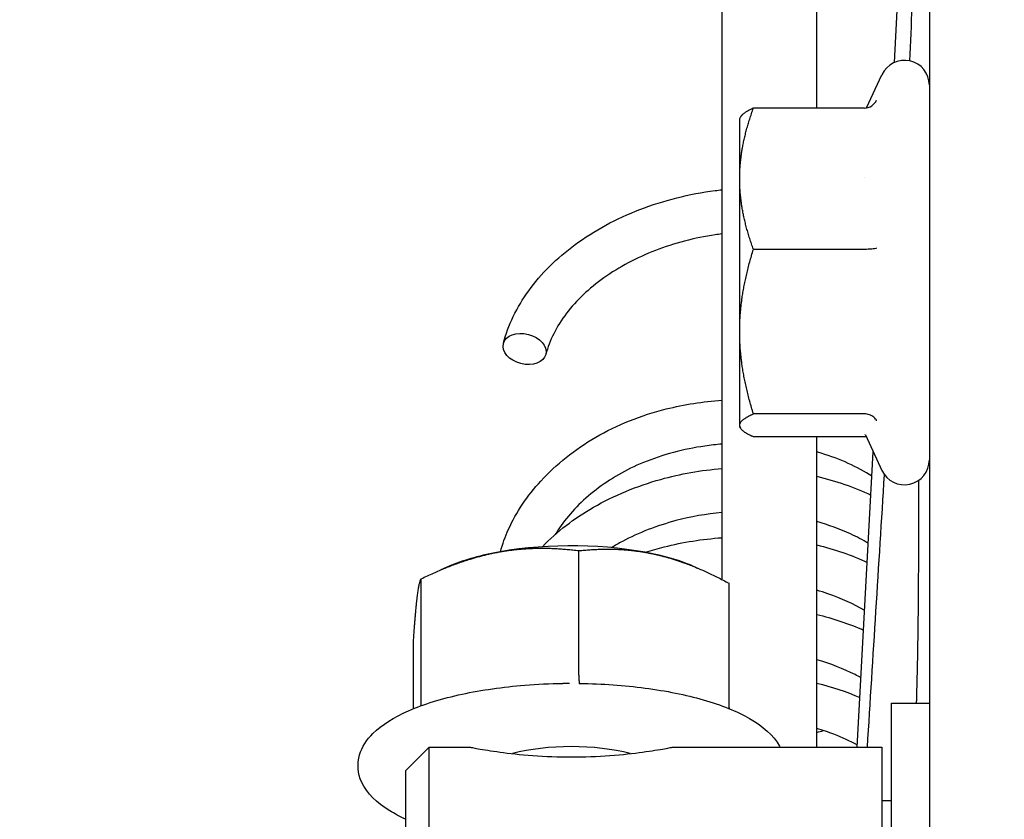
# Model space of a CAD drawing. Header units: millimetres. Extents: x 49320 to 60117, y -4209 to 20568.
# Tile 59 of 252: x 52403.54 to 52407.69, y -1956.25 to -1952.88. Entities that reach past the tile are written whole.
import ezdxf

# ---------------------------------------------------------------- set-up
doc = ezdxf.new("R2010")
doc.units = ezdxf.units.MM
doc.layers.add('_mt_hatch żelbet', color=8, linetype='Continuous', lineweight=9)
doc.layers.add('_mt_widok', color=253, linetype='Continuous')
doc.layers.add('ARCATA', color=4, linetype='Continuous')

# ---------------------------------------------------------------- blocks, each defined once
blk = doc.blocks.new('WINDA 1 DZ')
at = {"layer": 'ARCATA', "color": 5, "true_color": 0x1414ff}
for p, q in [((169.925, 87.7172), (169.925, 82.7564)), ((170.325, 84.7442), (170.325, 87.7172)), ((170.6526, 84.9369), (170.8, 87.6565)), ((170.8, 86.9112), (170.8, 83.5191)), ((170.5344, 84.7449), (170.5998, 84.8853)), ((170.5344, 84.7449), (170.5998, 84.8853)), ((170.526, 84.7442), (170.0581, 84.7442)), ((170.526, 84.7442), (170.0581, 84.7442)), ((170, 84.7009), (170.0032, 84.7065)), ((170, 84.7009), (170.0032, 84.7065)), ((170, 84.4464), (170, 84.7009)), ((170, 84.4464), (170, 84.7009)), ((170, 83.8019), (170, 84.4464)), ((170, 83.8019), (170, 84.4464)), ((170.5274, 84.4509), (170.5275, 84.4509)), ((170.5274, 84.4509), (170.5275, 84.4509)), ((170.526, 84.1486), (170.0581, 84.1486)), ((170.526, 84.1486), (170.0581, 84.1486)), ((170, 83.4064), (170, 83.8019)), ((170, 83.4064), (170, 83.8019)), ((170.8, 83.5191), (170.8, 76.4648)), ((170.8, 83.5191), (170.8, 76.4648)), ((170.526, 83.4553), (170.0581, 83.4553)), ((170.526, 83.4553), (170.0581, 83.4553)), ((170, 83.4009), (170, 83.4064)), ((170, 83.4009), (170, 83.4064)), ((170, 83.4009), (170.0032, 83.3953)), ((170, 83.4009), (170.0032, 83.3953)), ((170.5705, 83.4224), (170.5705, 83.4224)), ((170.5705, 83.4224), (170.5705, 83.4224)), ((170.526, 83.3576), (170.0581, 83.3576)), ((170.526, 83.3576), (170.0581, 83.3576)), ((170.325, 82.049), (170.325, 83.3576)), ((170.325, 82.049), (170.325, 83.3576)), ((170.5301, 83.366), (170.5998, 83.2165)), ((170.5301, 83.366), (170.5998, 83.2165)), ((170.4961, 82.049), (170.5636, 83.2943)), ((170.4961, 82.049), (170.5636, 83.2943)), ((169.3219, 82.3533), (169.3219, 82.878)), ((169.3219, 82.3533), (169.3219, 82.878)), ((168.7851, 82.8162), (168.7399, 82.7971)), ((168.7851, 82.8162), (168.7399, 82.7971)), ((169.7949, 82.8162), (169.8224, 82.8046)), ((169.7949, 82.8162), (169.8224, 82.8046)), ((168.6566, 82.2347), (168.6566, 82.7593)), ((168.6566, 82.2347), (168.6566, 82.7593)), ((169.9554, 82.2158), (169.9554, 82.7404)), ((169.9554, 82.2158), (169.9554, 82.7404)), ((168.6246, 82.2118), (168.6246, 82.503)), ((168.6246, 82.2118), (168.6246, 82.503)), ((169.258, 82.3183), (169.2536, 82.3182)), ((169.258, 82.3183), (169.2536, 82.3182)), ((169.3234, 82.3183), (169.3264, 82.3182)), ((169.3234, 82.3183), (169.3264, 82.3182)), ((170.64, 77.413), (170.64, 82.235)), ((170.64, 82.235), (170.8, 82.235)), ((170.64, 77.413), (170.64, 82.235)), ((170.64, 82.235), (170.8, 82.235)), ((168.59, 81.949), (168.69, 82.049)), ((168.59, 81.949), (168.69, 82.049)), ((168.69, 77.9378), (168.69, 82.049)), ((168.69, 82.049), (168.865, 82.049)), ((168.69, 77.9378), (168.69, 82.049)), ((168.69, 82.049), (168.865, 82.049)), ((169.715, 82.049), (170.6, 82.049)), ((169.715, 82.049), (170.6, 82.049)), ((170.6, 82.049), (170.6, 77.599)), ((170.6, 82.049), (170.6, 77.599)), ((168.59, 81.949), (168.59, 77.8983)), ((168.59, 81.949), (168.59, 77.8983)), ((170.6, 81.824), (170.64, 81.824)), ((170.6, 81.824), (170.64, 81.824))]:
    blk.add_line(p, q, dxfattribs=at)
for centre, start, end in [((170.695, 84.8409), 0, 155), ((170.695, 84.8409), 0, 155), ((170.695, 83.2609), 205, 0), ((170.695, 83.2609), 205, 0)]:
    blk.add_arc(centre, 0.105, start, end, dxfattribs=at)
blk.add_ellipse((169.0929, 83.7286), major_axis=(-0.0896, 0.0229), ratio=0.687305, dxfattribs=at)
blk.add_ellipse((169.0929, 83.7286), major_axis=(-0.0896, 0.0229), ratio=0.687305, dxfattribs=at)
for centre, major_axis, start_param, end_param in [((169.29, 82.6763), (-0.65, 0), 4.14621, 5.193407), ((169.29, 82.6763), (-0.65, 0), 4.14621, 5.193407), ((169.29, 82.6763), (-0.65, 0), 5.193407, 5.601823), ((169.29, 82.6763), (-0.65, 0), 5.193407, 5.601823), ((169.29, 82.6763), (0.65, 0), 0.681362, 1.004617), ((169.29, 82.6763), (0.65, 0), 0.681362, 1.004617), ((169.29, 81.915), (0.4, 0), 0.901035, 2.240558), ((169.29, 81.915), (0.4, 0), 0.901035, 2.240558)]:
    blk.add_ellipse(centre, major_axis=major_axis, ratio=0.34175, start_param=start_param, end_param=end_param, dxfattribs=at)
for points, knots in [([(170.7171, 84.9435), (170.7209, 85.0201), (170.7246, 85.0976), (170.733, 85.288), (170.7376, 85.4017), (170.7453, 85.611), (170.7484, 85.7091), (170.753, 85.8777), (170.7544, 85.95), (170.755, 86.0182), (170.755, 86.0314), (170.755, 86.0432)], [0.465136, 0.465136, 0.465136, 0.465136, 0.694566, 0.694566, 1.04178, 1.04178, 1.392806, 1.392806, 1.748733, 1.748733, 1.843864, 1.843864, 1.843864, 1.843864]), ([(170.526, 84.7442), (170.5372, 84.7442), (170.548, 84.748), (170.566, 84.7603), (170.5731, 84.7687), (170.5778, 84.778)], [0.0000000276, 0.0000000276, 0.0000000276, 0.0000000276, 0.0003324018, 0.0003324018, 0.0006648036, 0.0006648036, 0.0006648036, 0.0006648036]), ([(170.526, 84.7442), (170.5372, 84.7442), (170.548, 84.748), (170.566, 84.7603), (170.5731, 84.7687), (170.5778, 84.778)], [0.0000000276, 0.0000000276, 0.0000000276, 0.0000000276, 0.0003324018, 0.0003324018, 0.0006648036, 0.0006648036, 0.0006648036, 0.0006648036]), ([(169.0033, 83.7515), (169.0232, 83.8288), (169.0599, 83.9048), (169.1617, 84.0456), (169.2289, 84.112), (169.3866, 84.228), (169.48, 84.2785), (169.6792, 84.3553), (169.7876, 84.3825), (169.9057, 84.3977), (169.9154, 84.3988), (169.925, 84.3998)], [0, 0, 0, 0, 0.306718, 0.306718, 0.622651, 0.622651, 0.949637, 0.949637, 1.277989, 1.277989, 1.307012, 1.307012, 1.307012, 1.307012]), ([(169.0033, 83.7515), (169.0232, 83.8288), (169.0599, 83.9048), (169.1617, 84.0456), (169.2289, 84.112), (169.3866, 84.228), (169.48, 84.2785), (169.6792, 84.3553), (169.7876, 84.3825), (169.9057, 84.3977), (169.9154, 84.3988), (169.925, 84.3998)], [0, 0, 0, 0, 0.306718, 0.306718, 0.622651, 0.622651, 0.949637, 0.949637, 1.277989, 1.277989, 1.307012, 1.307012, 1.307012, 1.307012]), ([(169.925, 84.2138), (169.9156, 84.2127), (169.9062, 84.2114), (169.8101, 84.1972), (169.7237, 84.1746), (169.5651, 84.1131), (169.4909, 84.0736), (169.3645, 83.9838), (169.3106, 83.9325), (169.2269, 83.8231), (169.1974, 83.7635), (169.1825, 83.7056)], [1.368818, 1.368818, 1.368818, 1.368818, 1.397166, 1.397166, 1.660418, 1.660418, 1.923601, 1.923601, 2.185396, 2.185396, 2.461279, 2.461279, 2.461279, 2.461279]), ([(169.925, 84.2138), (169.9156, 84.2127), (169.9062, 84.2114), (169.8101, 84.1972), (169.7237, 84.1746), (169.5651, 84.1131), (169.4909, 84.0736), (169.3645, 83.9838), (169.3106, 83.9325), (169.2269, 83.8231), (169.1974, 83.7635), (169.1825, 83.7056)], [1.368818, 1.368818, 1.368818, 1.368818, 1.397166, 1.397166, 1.660418, 1.660418, 1.923601, 1.923601, 2.185396, 2.185396, 2.461279, 2.461279, 2.461279, 2.461279]), ([(170.5778, 84.1533), (170.5731, 84.152), (170.566, 84.1508), (170.548, 84.1491), (170.5372, 84.1486), (170.526, 84.1486)], [-0.0000046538, -0.0000046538, -0.0000046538, -0.0000046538, 0.000330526, 0.000330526, 0.000665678, 0.000665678, 0.000665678, 0.000665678]), ([(170.5778, 84.1533), (170.5731, 84.152), (170.566, 84.1508), (170.548, 84.1491), (170.5372, 84.1486), (170.526, 84.1486)], [-0.0000046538, -0.0000046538, -0.0000046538, -0.0000046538, 0.000330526, 0.000330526, 0.000665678, 0.000665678, 0.000665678, 0.000665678]), ([(168.9907, 82.8735), (168.9996, 82.9057), (169.0111, 82.9374), (169.0579, 83.0407), (169.1046, 83.1097), (169.2257, 83.2419), (169.3045, 83.305), (169.4824, 83.4083), (169.5846, 83.449), (169.7665, 83.4945), (169.8458, 83.5069), (169.925, 83.5127)], [424.121911, 424.121911, 424.121911, 424.121911, 424.243249, 424.243249, 424.530587, 424.530587, 424.856341, 424.856341, 425.186645, 425.186645, 425.424096, 425.424096, 425.424096, 425.424096]), ([(168.9907, 82.8735), (168.9996, 82.9057), (169.0111, 82.9374), (169.0579, 83.0407), (169.1046, 83.1097), (169.2257, 83.2419), (169.3045, 83.305), (169.4824, 83.4083), (169.5846, 83.449), (169.7665, 83.4945), (169.8458, 83.5069), (169.925, 83.5127)], [424.121911, 424.121911, 424.121911, 424.121911, 424.243249, 424.243249, 424.530587, 424.530587, 424.856341, 424.856341, 425.186645, 425.186645, 425.424096, 425.424096, 425.424096, 425.424096]), ([(170.5778, 83.4262), (170.5778, 83.4262), (170.5778, 83.4262), (170.5778, 83.4262), (170.5778, 83.4262), (170.5778, 83.4262), (170.5778, 83.4262), (170.5778, 83.4262), (170.5778, 83.4262), (170.5778, 83.4263), (170.5777, 83.4263), (170.5776, 83.4265), (170.5775, 83.4267), (170.5772, 83.4273), (170.5769, 83.4278), (170.5756, 83.4298), (170.5745, 83.4313), (170.569, 83.4381), (170.5635, 83.4429), (170.5511, 83.4501), (170.5444, 83.4527), (170.5336, 83.4549), (170.5298, 83.4553), (170.526, 83.4553)], [0, 0, 0, 0, 0.00000105, 0.00000105, 0.00000546, 0.00000546, 0.00001104, 0.00001104, 0.00002031, 0.00002031, 0.0000518, 0.0000518, 0.00014375, 0.00014375, 0.00045571, 0.00045571, 0.00145539, 0.00145539, 0.00517187, 0.00517187, 0.00856567, 0.00856567, 0.01034659, 0.01034659, 0.01034659, 0.01034659]), ([(170.5778, 83.4262), (170.5778, 83.4262), (170.5778, 83.4262), (170.5778, 83.4262), (170.5778, 83.4262), (170.5778, 83.4262), (170.5778, 83.4262), (170.5778, 83.4262), (170.5778, 83.4262), (170.5778, 83.4263), (170.5777, 83.4263), (170.5776, 83.4265), (170.5775, 83.4267), (170.5772, 83.4273), (170.5769, 83.4278), (170.5756, 83.4298), (170.5745, 83.4313), (170.569, 83.4381), (170.5635, 83.4429), (170.5511, 83.4501), (170.5444, 83.4527), (170.5336, 83.4549), (170.5298, 83.4553), (170.526, 83.4553)], [0, 0, 0, 0, 0.00000105, 0.00000105, 0.00000546, 0.00000546, 0.00001104, 0.00001104, 0.00002031, 0.00002031, 0.0000518, 0.0000518, 0.00014375, 0.00014375, 0.00045571, 0.00045571, 0.00145539, 0.00145539, 0.00517187, 0.00517187, 0.00856567, 0.00856567, 0.01034659, 0.01034659, 0.01034659, 0.01034659]), ([(169.925, 83.3272), (169.9011, 83.3252), (169.8772, 83.3225), (169.7637, 83.3062), (169.6745, 83.2829), (169.5203, 83.2192), (169.4522, 83.1797), (169.3354, 83.0898), (169.2852, 83.0382), (169.2381, 82.9718), (169.23, 82.9594), (169.2224, 82.9468)], [1.2743424, 1.2743424, 1.2743424, 1.2743424, 1.3461087, 1.3461087, 1.6187073, 1.6187073, 1.8699639, 1.8699639, 2.1236281, 2.1236281, 2.180751, 2.180751, 2.180751, 2.180751]), ([(169.925, 83.3272), (169.9011, 83.3252), (169.8772, 83.3225), (169.7637, 83.3062), (169.6745, 83.2829), (169.5203, 83.2192), (169.4522, 83.1797), (169.3354, 83.0898), (169.2852, 83.0382), (169.2381, 82.9718), (169.23, 82.9594), (169.2224, 82.9468)], [1.2743424, 1.2743424, 1.2743424, 1.2743424, 1.3461087, 1.3461087, 1.6187073, 1.6187073, 1.8699639, 1.8699639, 2.1236281, 2.1236281, 2.180751, 2.180751, 2.180751, 2.180751]), ([(170.558, 83.1917), (170.497, 83.2313), (170.424, 83.2651), (170.3378, 83.2905), (170.3314, 83.2923), (170.325, 83.294)], [0.5717561, 0.5717561, 0.5717561, 0.5717561, 0.8419408, 0.8419408, 0.8633813, 0.8633813, 0.8633813, 0.8633813]), ([(170.558, 83.1917), (170.497, 83.2313), (170.424, 83.2651), (170.3378, 83.2905), (170.3314, 83.2923), (170.325, 83.294)], [0.5717561, 0.5717561, 0.5717561, 0.5717561, 0.8419408, 0.8419408, 0.8633813, 0.8633813, 0.8633813, 0.8633813]), ([(169.1677, 82.8944), (169.2284, 82.9582), (169.3024, 83.0144), (169.4699, 83.1107), (169.5666, 83.1507), (169.7501, 83.202), (169.8376, 83.2176), (169.925, 83.2242)], [418.3656217, 418.3656217, 418.3656217, 418.3656217, 418.6640355, 418.6640355, 418.9813171, 418.9813171, 419.2431739, 419.2431739, 419.2431739, 419.2431739]), ([(169.1677, 82.8944), (169.2284, 82.9582), (169.3024, 83.0144), (169.4699, 83.1107), (169.5666, 83.1507), (169.7501, 83.202), (169.8376, 83.2176), (169.925, 83.2242)], [418.3656217, 418.3656217, 418.3656217, 418.3656217, 418.6640355, 418.6640355, 418.9813171, 418.9813171, 419.2431739, 419.2431739, 419.2431739, 419.2431739]), ([(169.925, 83.0385), (169.8593, 83.0327), (169.7937, 83.0212), (169.6512, 82.9834), (169.5743, 82.9535), (169.4895, 82.9087), (169.474, 82.8999), (169.4588, 82.8908)], [6.490136, 6.490136, 6.490136, 6.490136, 6.6871866, 6.6871866, 6.9388641, 6.9388641, 6.9968371, 6.9968371, 6.9968371, 6.9968371]), ([(169.925, 83.0385), (169.8593, 83.0327), (169.7937, 83.0212), (169.6512, 82.9834), (169.5743, 82.9535), (169.4895, 82.9087), (169.474, 82.8999), (169.4588, 82.8908)], [6.490136, 6.490136, 6.490136, 6.490136, 6.6871866, 6.6871866, 6.9388641, 6.9388641, 6.9968371, 6.9968371, 6.9968371, 6.9968371]), ([(170.5427, 82.9089), (170.5189, 82.9231), (170.4936, 82.9364), (170.4231, 82.9689), (170.3752, 82.9865), (170.325, 83.0008)], [5.8092265, 5.8092265, 5.8092265, 5.8092265, 5.9097027, 5.9097027, 6.0774353, 6.0774353, 6.0774353, 6.0774353]), ([(170.5427, 82.9089), (170.5189, 82.9231), (170.4936, 82.9364), (170.4231, 82.9689), (170.3752, 82.9865), (170.325, 83.0008)], [5.8092265, 5.8092265, 5.8092265, 5.8092265, 5.9097027, 5.9097027, 6.0774353, 6.0774353, 6.0774353, 6.0774353]), ([(169.603, 82.871), (169.6289, 82.8794), (169.6552, 82.8871), (169.7605, 82.9139), (169.8428, 82.9268), (169.925, 82.9326)], [412.7331066, 412.7331066, 412.7331066, 412.7331066, 412.816022, 412.816022, 413.0623938, 413.0623938, 413.0623938, 413.0623938]), ([(169.603, 82.871), (169.6289, 82.8794), (169.6552, 82.8871), (169.7605, 82.9139), (169.8428, 82.9268), (169.925, 82.9326)], [412.7331066, 412.7331066, 412.7331066, 412.7331066, 412.816022, 412.816022, 413.0623938, 413.0623938, 413.0623938, 413.0623938]), ([(170.7465, 82.235), (170.7478, 82.2843), (170.749, 82.3333), (170.7524, 82.4968), (170.754, 82.6096), (170.7549, 82.7476), (170.755, 82.7829), (170.755, 82.8167)], [1.209476, 1.209476, 1.209476, 1.209476, 1.3570696, 1.3570696, 1.7121224, 1.7121224, 1.8401969, 1.8401969, 1.8401969, 1.8401969]), ([(170.7465, 82.235), (170.7478, 82.2843), (170.749, 82.3333), (170.7524, 82.4968), (170.754, 82.6096), (170.7549, 82.7476), (170.755, 82.7829), (170.755, 82.8167)], [1.209476, 1.209476, 1.209476, 1.209476, 1.3570696, 1.3570696, 1.7121224, 1.7121224, 1.8401969, 1.8401969, 1.8401969, 1.8401969]), ([(170.5273, 82.625), (170.4807, 82.6527), (170.4285, 82.677), (170.357, 82.7015), (170.3411, 82.7064), (170.325, 82.711)], [11.0440292, 11.0440292, 11.0440292, 11.0440292, 11.2400275, 11.2400275, 11.2940122, 11.2940122, 11.2940122, 11.2940122]), ([(170.5273, 82.625), (170.4807, 82.6527), (170.4285, 82.677), (170.357, 82.7015), (170.3411, 82.7064), (170.325, 82.711)], [11.0440292, 11.0440292, 11.0440292, 11.0440292, 11.2400275, 11.2400275, 11.2940122, 11.2940122, 11.2940122, 11.2940122]), ([(170.5119, 82.3418), (170.5037, 82.3464), (170.4952, 82.3509), (170.4374, 82.38), (170.3827, 82.4013), (170.325, 82.418)], [16.2804695, 16.2804695, 16.2804695, 16.2804695, 16.3142814, 16.3142814, 16.5081583, 16.5081583, 16.5081583, 16.5081583]), ([(170.5119, 82.3418), (170.5037, 82.3464), (170.4952, 82.3509), (170.4374, 82.38), (170.3827, 82.4013), (170.325, 82.418)], [16.2804695, 16.2804695, 16.2804695, 16.2804695, 16.3142814, 16.3142814, 16.5081583, 16.5081583, 16.5081583, 16.5081583]), ([(169.3219, 82.3533), (169.3219, 82.3422), (169.3221, 82.3332), (169.3225, 82.3272), (169.3228, 82.3212), (169.3232, 82.3183), (169.3237, 82.3183)], [0.0000000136, 0.0000000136, 0.0000000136, 0.0000000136, 0.0003491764, 0.0003491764, 0.0003491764, 0.0006983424, 0.0006983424, 0.0006983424, 0.0006983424]), ([(169.3219, 82.3533), (169.3219, 82.3422), (169.3221, 82.3332), (169.3225, 82.3272), (169.3228, 82.3212), (169.3232, 82.3183), (169.3237, 82.3183)], [0.0000000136, 0.0000000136, 0.0000000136, 0.0000000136, 0.0003491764, 0.0003491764, 0.0003491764, 0.0006983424, 0.0006983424, 0.0006983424, 0.0006983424]), ([(168.59, 81.746), (168.5661, 81.757), (168.5441, 81.7687), (168.4697, 81.8146), (168.4276, 81.8534), (168.3892, 81.9381), (168.3857, 81.9793), (168.4065, 82.0508), (168.4268, 82.081), (168.4912, 82.1449), (168.542, 82.176), (168.6681, 82.2312), (168.7446, 82.2546), (168.9112, 82.2905), (169.0007, 82.3033), (169.1462, 82.3149), (169.1998, 82.3175), (169.2536, 82.3182)], [8.220822, 8.220822, 8.220822, 8.220822, 8.35248, 8.35248, 8.704958, 8.704958, 8.957645, 8.957645, 9.189669, 9.189669, 9.521374, 9.521374, 9.867119, 9.867119, 10.199357, 10.199357, 10.387119, 10.387119, 10.387119, 10.387119]), ([(168.59, 81.746), (168.5661, 81.757), (168.5441, 81.7687), (168.4697, 81.8146), (168.4276, 81.8534), (168.3892, 81.9381), (168.3857, 81.9793), (168.4065, 82.0508), (168.4268, 82.081), (168.4912, 82.1449), (168.542, 82.176), (168.6681, 82.2312), (168.7446, 82.2546), (168.9112, 82.2905), (169.0007, 82.3033), (169.1462, 82.3149), (169.1998, 82.3175), (169.2536, 82.3182)], [8.220822, 8.220822, 8.220822, 8.220822, 8.35248, 8.35248, 8.704958, 8.704958, 8.957645, 8.957645, 9.189669, 9.189669, 9.521374, 9.521374, 9.867119, 9.867119, 10.199357, 10.199357, 10.387119, 10.387119, 10.387119, 10.387119]), ([(169.3264, 82.3182), (169.4201, 82.3169), (169.5131, 82.3103), (169.6894, 82.2869), (169.7725, 82.2702), (169.922, 82.2273), (169.988, 82.2011), (170.0982, 82.1378), (170.1424, 82.1004), (170.1691, 82.0516), (170.1698, 82.0503), (170.1704, 82.049)], [4.188486, 4.188486, 4.188486, 4.188486, 4.51538, 4.51538, 4.844288, 4.844288, 5.180452, 5.180452, 5.532252, 5.532252, 5.541942, 5.541942, 5.541942, 5.541942]), ([(169.3264, 82.3182), (169.4201, 82.3169), (169.5131, 82.3103), (169.6894, 82.2869), (169.7725, 82.2702), (169.922, 82.2273), (169.988, 82.2011), (170.0982, 82.1378), (170.1424, 82.1004), (170.1691, 82.0516), (170.1698, 82.0503), (170.1704, 82.049)], [4.188486, 4.188486, 4.188486, 4.188486, 4.51538, 4.51538, 4.844288, 4.844288, 5.180452, 5.180452, 5.532252, 5.532252, 5.541942, 5.541942, 5.541942, 5.541942]), ([(170.4965, 82.0578), (170.4656, 82.0748), (170.4325, 82.0902), (170.3743, 82.1127), (170.35, 82.1208), (170.325, 82.1281)], [21.5151201, 21.5151201, 21.5151201, 21.5151201, 21.6405648, 21.6405648, 21.72457, 21.72457, 21.72457, 21.72457]), ([(170.4965, 82.0578), (170.4656, 82.0748), (170.4325, 82.0902), (170.3743, 82.1127), (170.35, 82.1208), (170.325, 82.1281)], [21.5151201, 21.5151201, 21.5151201, 21.5151201, 21.6405648, 21.6405648, 21.72457, 21.72457, 21.72457, 21.72457]), ([(168.865, 82.049), (168.865, 82.049), (168.8757, 82.0468), (168.9191, 82.0391), (168.9518, 82.0337), (169.0271, 82.0234), (169.0748, 82.0179), (169.1795, 82.0101), (169.2365, 82.0079), (169.29, 82.0079), (169.3435, 82.0079), (169.4005, 82.0101), (169.5052, 82.0179), (169.5529, 82.0234), (169.6282, 82.0337), (169.6609, 82.0391), (169.7043, 82.0468), (169.715, 82.049), (169.715, 82.049), (169.715, 82.049), (169.715, 82.049)], [1.926201, 1.926201, 1.926201, 1.926201, 2.086714, 2.086714, 2.247227, 2.247227, 2.407747, 2.407747, 2.568268, 2.568268, 2.568268, 2.728788, 2.728788, 2.889309, 2.889309, 3.049822, 3.049822, 3.210335, 3.210335, 3.210974, 3.210974, 3.210974, 3.210974]), ([(168.865, 82.049), (168.865, 82.049), (168.8757, 82.0468), (168.9191, 82.0391), (168.9518, 82.0337), (169.0271, 82.0234), (169.0748, 82.0179), (169.1795, 82.0101), (169.2365, 82.0079), (169.29, 82.0079), (169.3435, 82.0079), (169.4005, 82.0101), (169.5052, 82.0179), (169.5529, 82.0234), (169.6282, 82.0337), (169.6609, 82.0391), (169.7043, 82.0468), (169.715, 82.049), (169.715, 82.049), (169.715, 82.049), (169.715, 82.049)], [1.926201, 1.926201, 1.926201, 1.926201, 2.086714, 2.086714, 2.247227, 2.247227, 2.407747, 2.407747, 2.568268, 2.568268, 2.568268, 2.728788, 2.728788, 2.889309, 2.889309, 3.049822, 3.049822, 3.210335, 3.210335, 3.210974, 3.210974, 3.210974, 3.210974])]:
    blk.add_open_spline(points, degree=3, knots=knots, dxfattribs=at)
for points, weights in [([(170, 84.4464), (170, 84.5846), (170.0581, 84.7442)], [1.83401555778, 1.83401555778, 1.70233916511]), ([(170, 84.4464), (170, 84.5846), (170.0581, 84.7442)], [1.83401555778, 1.83401555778, 1.70233916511]), ([(170.0581, 84.7442), (170.0134, 84.7241), (170.0032, 84.7065)], [1.70233916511, 1.80190364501, 1.82618442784]), ([(170.0581, 84.7442), (170.0134, 84.7241), (170.0032, 84.7065)], [1.70233916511, 1.80190364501, 1.82618442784]), ([(170.0581, 84.1486), (170, 84.3082), (170, 84.4464)], [1.70233916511, 1.83401555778, 1.83401555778]), ([(170.0581, 84.1486), (170, 84.3082), (170, 84.4464)], [1.70233916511, 1.83401555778, 1.83401555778]), ([(170, 83.8019), (170, 83.9628), (170.0581, 84.1486)], [1.83401560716, 1.83401560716, 1.70233921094]), ([(170, 83.8019), (170, 83.9628), (170.0581, 84.1486)], [1.83401560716, 1.83401560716, 1.70233921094]), ([(170.0581, 83.4553), (170, 83.641), (170, 83.8019)], [1.70233921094, 1.83401560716, 1.83401560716]), ([(170.0581, 83.4553), (170, 83.641), (170, 83.8019)], [1.70233921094, 1.83401560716, 1.83401560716]), ([(170, 83.4064), (170, 83.4291), (170.0581, 83.4553)], [1.83401555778, 1.83401555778, 1.70233916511]), ([(170, 83.4064), (170, 83.4291), (170.0581, 83.4553)], [1.83401555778, 1.83401555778, 1.70233916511]), ([(170.0581, 83.3576), (170, 83.3837), (170, 83.4064)], [1.70233916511, 1.83401555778, 1.83401555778]), ([(170.0581, 83.3576), (170, 83.3837), (170, 83.4064)], [1.70233916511, 1.83401555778, 1.83401555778]), ([(168.6566, 82.7593), (168.8349, 82.8457), (168.9893, 82.8732)], [1.81405924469, 1.95437721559, 1.95437721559]), ([(168.6566, 82.7593), (168.8349, 82.8457), (168.9893, 82.8732)], [1.81405924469, 1.95437721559, 1.95437721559]), ([(168.9893, 82.8732), (169.1437, 82.9007), (169.3219, 82.878)], [1.95437721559, 1.95437721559, 1.81405924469]), ([(168.9893, 82.8732), (169.1437, 82.9007), (169.3219, 82.878)], [1.95437721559, 1.95437721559, 1.81405924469]), ([(169.3219, 82.878), (169.4917, 82.8957), (169.6387, 82.8637)], [1.81407610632, 1.95439538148, 1.95439538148]), ([(169.3219, 82.878), (169.4917, 82.8957), (169.6387, 82.8637)], [1.81407610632, 1.95439538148, 1.95439538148]), ([(169.6387, 82.8637), (169.7857, 82.8318), (169.9554, 82.7404)], [1.95439538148, 1.95439538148, 1.81407610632]), ([(169.6387, 82.8637), (169.7857, 82.8318), (169.9554, 82.7404)], [1.95439538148, 1.95439538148, 1.81407610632]), ([(168.6406, 82.6857), (168.648, 82.7452), (168.6566, 82.7593)], [1.95437721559, 1.95437721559, 1.81405924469]), ([(168.6406, 82.6857), (168.648, 82.7452), (168.6566, 82.7593)], [1.95437721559, 1.95437721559, 1.81405924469]), ([(168.6246, 82.503), (168.6332, 82.6263), (168.6406, 82.6857)], [1.81405924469, 1.95437721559, 1.95437721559]), ([(168.6246, 82.503), (168.6332, 82.6263), (168.6406, 82.6857)], [1.81405924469, 1.95437721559, 1.95437721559])]:
    blk.add_rational_spline(points, weights, degree=2, dxfattribs=at)
for points in [[(170.5344, 83.3569), (170.5316, 83.3573), (170.5288, 83.3576), (170.526, 83.3576)], [(170.5344, 83.3569), (170.5316, 83.3573), (170.5288, 83.3576), (170.526, 83.3576)], [(170.5299, 83.3665), (170.5296, 83.3671), (170.5294, 83.3673), (170.5294, 83.3673)], [(170.5299, 83.3665), (170.5296, 83.3671), (170.5294, 83.3673), (170.5294, 83.3673)], [(170.5301, 83.366), (170.5301, 83.366), (170.5301, 83.366), (170.5301, 83.366)], [(170.5301, 83.366), (170.5301, 83.366), (170.5301, 83.366), (170.5301, 83.366)], [(170.325, 83.1918), (170.4056, 83.1725), (170.483, 83.1456), (170.5537, 83.1122)], [(170.325, 83.1918), (170.4056, 83.1725), (170.483, 83.1456), (170.5537, 83.1122)], [(170.5389, 82.049), (170.5629, 82.432), (170.5869, 82.815), (170.6109, 83.1981)], [(170.5389, 82.049), (170.5629, 82.432), (170.5869, 82.815), (170.6109, 83.1981)], [(170.755, 82.8167), (170.755, 82.938), (170.755, 83.0574), (170.755, 83.1747)], [(170.755, 82.8167), (170.755, 82.938), (170.755, 83.0574), (170.755, 83.1747)], [(170.325, 82.9022), (170.4001, 82.8845), (170.4723, 82.8594), (170.5383, 82.8283)], [(170.325, 82.9022), (170.4001, 82.8845), (170.4723, 82.8594), (170.5383, 82.8283)], [(170.325, 82.6094), (170.3941, 82.5925), (170.4608, 82.57), (170.5228, 82.5426)], [(170.325, 82.6094), (170.3941, 82.5925), (170.4608, 82.57), (170.5228, 82.5426)], [(169.2817, 82.3185), (169.2738, 82.3185), (169.266, 82.3184), (169.258, 82.3183)], [(169.2817, 82.3185), (169.2738, 82.3185), (169.266, 82.3184), (169.258, 82.3183)], [(169.3234, 82.3183), (169.3228, 82.3183), (169.3221, 82.3183), (169.3214, 82.3183)], [(169.3234, 82.3183), (169.3228, 82.3183), (169.3221, 82.3183), (169.3214, 82.3183)], [(170.325, 82.3196), (170.3887, 82.3043), (170.4501, 82.2836), (170.5074, 82.2584)], [(170.325, 82.3196), (170.3887, 82.3043), (170.4501, 82.2836), (170.5074, 82.2584)], [(168.6552, 82.2236), (168.6561, 82.2271), (168.6566, 82.2308), (168.6566, 82.2347)], [(168.6552, 82.2236), (168.6561, 82.2271), (168.6566, 82.2308), (168.6566, 82.2347)], [(169.9554, 82.2158), (169.9554, 82.2144), (169.9554, 82.2131), (169.9556, 82.2117)], [(169.9554, 82.2158), (169.9554, 82.2144), (169.9554, 82.2131), (169.9556, 82.2117)], [(170.325, 82.1113), (170.3344, 82.1139), (170.3438, 82.1167), (170.353, 82.1195)], [(170.325, 82.1113), (170.3344, 82.1139), (170.3438, 82.1167), (170.353, 82.1195)], [(168.865, 82.049), (168.865, 82.049), (168.865, 82.049), (168.865, 82.049)], [(168.865, 82.049), (168.865, 82.049), (168.865, 82.049), (168.865, 82.049)]]:
    blk.add_open_spline(points, degree=3, dxfattribs=at)

msp = doc.modelspace()

# ---------------------------------------------------------------- hatches: boundary and pattern name
at = {"layer": '_mt_hatch żelbet', "ltscale": 2, "transparency": 33554687}
h = msp.add_hatch(dxfattribs=at)
h.set_pattern_fill('ANSI36', color=8)
h.set_pattern_definition([(45, (55916.9242, 1437.763), (1.683798, 6.173926), [7.9375, -1.5875, 0, -1.5875])])
edge = h.paths.add_edge_path()
edge.add_line((52283.3225, -2023), (52251.5763, -2023))
edge.add_line((52251.5763, -2023), (52251.5763, -1940.6))
edge.add_line((52251.5763, -1940.6), (52249.7263, -1940.6))
edge.add_line((52249.7263, -1940.6), (52249.6763, -1940.55))
edge.add_arc((52249.6263, -1940.55), 0.05, 0, 90)
edge.add_line((52249.6263, -1940.5), (52247.1263, -1940.5))
edge.add_line((52247.1263, -1940.5), (52247.1263, -1940.575))
edge.add_line((52247.1263, -1940.575), (52247.1013, -1940.6))
edge.add_line((52247.1013, -1940.6), (52246.9013, -1940.6))
edge.add_line((52246.9013, -1940.6), (52246.8763, -1940.575))
edge.add_line((52246.8763, -1940.575), (52246.8763, -1940.5))
edge.add_line((52246.8763, -1940.5), (52246.8263, -1940.5))
edge.add_line((52246.8263, -1940.5), (52246.8263, -1939.5))
edge.add_line((52246.8263, -1939.5), (52246.8763, -1939.5))
edge.add_line((52246.8763, -1939.5), (52246.8763, -1939.425))
edge.add_line((52246.8763, -1939.425), (52246.9013, -1939.4))
edge.add_line((52246.9013, -1939.4), (52247.1013, -1939.4))
edge.add_line((52247.1013, -1939.4), (52247.1263, -1939.425))
edge.add_line((52247.1263, -1939.425), (52247.1263, -1939.5))
edge.add_line((52247.1263, -1939.5), (52249.6263, -1939.5))
edge.add_arc((52249.6263, -1939.45), 0.05, 270, 360)
edge.add_line((52249.6763, -1939.45), (52249.7263, -1939.4))
edge.add_line((52249.7263, -1939.4), (52251.5763, -1939.4))
edge.add_line((52251.5763, -1939.4), (52251.5763, -1932.6))
edge.add_line((52251.5763, -1932.6), (52249.7263, -1932.6))
edge.add_line((52249.7263, -1932.6), (52249.6763, -1932.55))
edge.add_arc((52249.6263, -1932.55), 0.05, 0, 90)
edge.add_line((52249.6263, -1932.5), (52247.1263, -1932.5))
edge.add_line((52247.1263, -1932.5), (52247.1263, -1932.575))
edge.add_line((52247.1263, -1932.575), (52247.1013, -1932.6))
edge.add_line((52247.1013, -1932.6), (52246.9013, -1932.6))
edge.add_line((52246.9013, -1932.6), (52246.8763, -1932.575))
edge.add_line((52246.8763, -1932.575), (52246.8763, -1932.5))
edge.add_line((52246.8763, -1932.5), (52246.8263, -1932.5))
edge.add_line((52246.8263, -1932.5), (52246.8263, -1932.625))
edge.add_arc((52246.8013, -1932.625), 0.025, 270, 360, ccw=False)
edge.add_line((52246.8013, -1932.65), (52245.4513, -1932.65))
edge.add_arc((52245.4513, -1932.625), 0.025, 180, 270, ccw=False)
edge.add_line((52245.4263, -1932.6029), (52245.4263, -1932.5039))
edge.add_line((52245.4263, -1932.5039), (52244.1919, -1932.6))
edge.add_arc((52244.1763, -1932.4006), 0.2, 180, 274.4517, ccw=False)
edge.add_line((52243.9763, -1932.4006), (52243.9763, -1931.5994))
edge.add_arc((52244.1763, -1931.5994), 0.2, 85.5483, 180, ccw=False)
edge.add_line((52244.1919, -1931.4), (52245.4263, -1931.4961))
edge.add_line((52245.4263, -1931.4961), (52245.4263, -1931.3756))
edge.add_arc((52245.4513, -1931.375), 0.025, 90, 180, ccw=False)
edge.add_line((52245.4513, -1931.35), (52246.8013, -1931.35))
edge.add_arc((52246.8013, -1931.375), 0.025, 0, 90, ccw=False)
edge.add_line((52246.8263, -1931.375), (52246.8263, -1931.5))
edge.add_line((52246.8263, -1931.5), (52246.8763, -1931.5))
edge.add_line((52246.8763, -1931.5), (52246.8763, -1931.425))
edge.add_line((52246.8763, -1931.425), (52246.9013, -1931.4))
edge.add_line((52246.9013, -1931.4), (52247.1013, -1931.4))
edge.add_line((52247.1013, -1931.4), (52247.1263, -1931.425))
edge.add_line((52247.1263, -1931.425), (52247.1263, -1931.5))
edge.add_line((52247.1263, -1931.5), (52249.6263, -1931.5))
edge.add_arc((52249.6263, -1931.45), 0.05, 270, 360)
edge.add_line((52249.6763, -1931.45), (52249.7263, -1931.4))
edge.add_line((52249.7263, -1931.4), (52251.5763, -1931.4))
edge.add_line((52251.5763, -1931.4), (52251.5763, -1866.25))
edge.add_line((52251.5763, -1866.25), (52249.7263, -1866.25))
edge.add_line((52249.7263, -1866.25), (52249.6763, -1866.2))
edge.add_arc((52249.6263, -1866.2), 0.05, 0, 90)
edge.add_line((52249.6263, -1866.15), (52247.1263, -1866.15))
edge.add_line((52247.1263, -1866.15), (52247.1263, -1866.225))
edge.add_line((52247.1263, -1866.225), (52247.1013, -1866.25))
edge.add_line((52247.1013, -1866.25), (52246.9013, -1866.25))
edge.add_line((52246.9013, -1866.25), (52246.8763, -1866.225))
edge.add_line((52246.8763, -1866.225), (52246.8763, -1866.15))
edge.add_line((52246.8763, -1866.15), (52246.8263, -1866.15))
edge.add_line((52246.8263, -1866.15), (52246.8263, -1866.275))
edge.add_arc((52246.8013, -1866.275), 0.025, 270, 360, ccw=False)
edge.add_line((52246.8013, -1866.3), (52245.4513, -1866.3))
edge.add_arc((52245.4513, -1866.275), 0.025, 180, 270, ccw=False)
edge.add_line((52245.4263, -1866.275), (52245.4263, -1866.1539))
edge.add_line((52245.4263, -1866.1539), (52244.6919, -1866.25))
edge.add_arc((52244.6763, -1866.0506), 0.2, 180, 274.4517, ccw=False)
edge.add_line((52244.4763, -1866.0506), (52244.4763, -1865.2494))
edge.add_arc((52244.6763, -1865.2494), 0.2, 85.5483, 180, ccw=False)
edge.add_line((52244.6919, -1865.05), (52245.4263, -1865.1461))
edge.add_line((52245.4263, -1865.1461), (52245.4263, -1865.025))
edge.add_arc((52245.4513, -1865.025), 0.025, 90, 180, ccw=False)
edge.add_line((52245.4513, -1865), (52246.8013, -1865))
edge.add_arc((52246.8013, -1865.025), 0.025, 0, 90, ccw=False)
edge.add_line((52246.8263, -1865.025), (52246.8263, -1865.15))
edge.add_line((52246.8263, -1865.15), (52246.8763, -1865.15))
edge.add_line((52246.8763, -1865.15), (52246.8763, -1865.075))
edge.add_line((52246.8763, -1865.075), (52246.9013, -1865.05))
edge.add_line((52246.9013, -1865.05), (52247.1013, -1865.05))
edge.add_line((52247.1013, -1865.05), (52247.1263, -1865.075))
edge.add_line((52247.1263, -1865.075), (52247.1263, -1865.15))
edge.add_line((52247.1263, -1865.15), (52249.6263, -1865.15))
edge.add_arc((52249.6263, -1865.1), 0.05, 270, 360)
edge.add_line((52249.6763, -1865.1), (52249.7263, -1865.05))
edge.add_line((52249.7263, -1865.05), (52251.5763, -1865.05))
edge.add_line((52251.5763, -1865.05), (52251.5763, -1856.15))
edge.add_line((52251.5763, -1856.15), (52249.7263, -1856.15))
edge.add_line((52249.7263, -1856.15), (52249.6763, -1856.1))
edge.add_arc((52249.6263, -1856.1), 0.05, 0, 90)
edge.add_line((52249.6263, -1856.05), (52247.1263, -1856.05))
edge.add_line((52247.1263, -1856.05), (52247.1263, -1856.125))
edge.add_line((52247.1263, -1856.125), (52247.1013, -1856.15))
edge.add_line((52247.1013, -1856.15), (52246.9013, -1856.15))
edge.add_line((52246.9013, -1856.15), (52246.8763, -1856.125))
edge.add_line((52246.8763, -1856.125), (52246.8763, -1856.05))
edge.add_line((52246.8763, -1856.05), (52246.8263, -1856.05))
edge.add_line((52246.8263, -1856.05), (52246.8263, -1856.175))
edge.add_arc((52246.8013, -1856.175), 0.025, 270, 360, ccw=False)
edge.add_line((52246.8013, -1856.2), (52246.4455, -1856.2))
edge.add_spline(control_points=[(52246.4364, -1856.189), (52246.4364, -1856.189), (52246.4363, -1856.1889), (52246.4357, -1856.1887), (52246.4348, -1856.1883), (52246.4317, -1856.1873), (52246.4291, -1856.1866), (52246.4222, -1856.1851), (52246.4176, -1856.1842), (52246.407, -1856.1827), (52246.4009, -1856.182), (52246.3886, -1856.1812), (52246.3824, -1856.181), (52246.3763, -1856.181)], knot_values=[0.024008, 0.024008, 0.024008, 0.024008, 0.028269, 0.028269, 0.039404, 0.039404, 0.055597, 0.055597, 0.075883, 0.075883, 0.097542, 0.097542, 0.117485, 0.117485, 0.117485, 0.117485], degree=3, periodic=0)
edge.add_line((52246.3763, -1856.181), (52245.5763, -1856.181))
edge.add_spline(control_points=[(52245.5763, -1856.1983), (52245.5705, -1856.1983), (52245.5646, -1856.1982), (52245.5452, -1856.198), (52245.5321, -1856.1977), (52245.5073, -1856.1965), (52245.4957, -1856.1957), (52245.4749, -1856.1929), (52245.4654, -1856.191), (52245.4509, -1856.1857), (52245.4454, -1856.183), (52245.4364, -1856.1756), (52245.4329, -1856.1717), (52245.4278, -1856.1618), (52245.4263, -1856.1559), (52245.4263, -1856.1503)], knot_values=[0, 0, 0, 0, 0.0173, 0.0173, 0.057137, 0.057137, 0.096974, 0.096974, 0.13681, 0.13681, 0.163111, 0.163111, 0.180869, 0.180869, 0.199184, 0.199184, 0.199184, 0.199184], degree=3, periodic=0)
edge.add_line((52245.4263, -1856.1503), (52245.4263, -1856.0539))
edge.add_line((52245.4263, -1856.0539), (52244.6919, -1856.15))
edge.add_arc((52244.6763, -1855.9506), 0.2, 180, 274.4517, ccw=False)
edge.add_line((52244.4763, -1855.9506), (52244.4763, -1855.1494))
edge.add_arc((52244.6763, -1855.1494), 0.2, 85.5483, 180, ccw=False)
edge.add_line((52244.6919, -1854.95), (52245.4263, -1855.0461))
edge.add_line((52245.4263, -1855.0461), (52245.4263, -1854.925))
edge.add_arc((52245.4513, -1854.925), 0.025, 90, 180, ccw=False)
edge.add_line((52245.4513, -1854.9), (52246.8013, -1854.9))
edge.add_arc((52246.8013, -1854.925), 0.025, 0, 90, ccw=False)
edge.add_line((52246.8263, -1854.925), (52246.8263, -1855.05))
edge.add_line((52246.8263, -1855.05), (52246.8763, -1855.05))
edge.add_line((52246.8763, -1855.05), (52246.8763, -1854.975))
edge.add_line((52246.8763, -1854.975), (52246.9013, -1854.95))
edge.add_line((52246.9013, -1854.95), (52247.1013, -1854.95))
edge.add_line((52247.1013, -1854.95), (52247.1263, -1854.975))
edge.add_line((52247.1263, -1854.975), (52247.1263, -1855.05))
edge.add_line((52247.1263, -1855.05), (52249.6263, -1855.05))
edge.add_arc((52249.6263, -1855), 0.05, 270, 360)
edge.add_line((52249.6763, -1855), (52249.7263, -1854.95))
edge.add_line((52249.7263, -1854.95), (52251.5763, -1854.95))
edge.add_line((52251.5763, -1854.95), (52251.5763, -1829))
edge.add_line((52251.5763, -1829), (52283.3225, -1829))
edge.add_line((52283.3225, -1829), (52283.3225, -1814.1005))
edge.add_line((52283.3225, -1814.1005), (52236.5763, -1814.1005))
edge.add_line((52236.5763, -1814.1005), (52236.5763, -2038))
edge.add_line((52236.5763, -2038), (52283.3225, -2038))
edge.add_line((52283.3225, -2038.0001), (52283.3225, -2023))
h.paths.add_polyline_path([(52431.5763, -1814.1005), (52283.3225, -1814.1005), (52283.3225, -1829), (52416.5763, -1829), (52416.5713, -1929.1), (52416.5713, -1928.2), (52415.3013, -1928.2), (52414.9013, -1928.2), (52415.9013, -1929.2), (52415.9013, -1942.8), (52414.9013, -1943.8), (52415.3013, -1943.8), (52416.5713, -1943.8), (52416.5763, -1942.9), (52416.5763, -2012), (52431.5763, -2027)])
h.paths.add_polyline_path([(52394.7763, -2014.6463), (52434.3763, -2014.6463)])
h.paths.add_polyline_path([(52431.5763, -2038), (52431.5763, -2027), (52416.5763, -2012), (52416.5763, -2023), (52409.5763, -2023), (52409.5763, -2038)])
edge = h.paths.add_edge_path(flags=16)
edge.add_spline(control_points=[(52245.438, -1939.3876), (52245.4384, -1939.3871), (52245.4389, -1939.3867), (52245.4455, -1939.38), (52245.4525, -1939.3759), (52245.4601, -1939.3726)], knot_values=[0.127222, 0.127222, 0.127222, 0.127222, 0.129604, 0.129604, 0.161729, 0.161729, 0.161729, 0.161729], degree=3, periodic=0)
edge = h.paths.add_edge_path(flags=16)
edge.add_arc((52244.1763, -1940.4006), 0.2, 180, 274.4517, ccw=False)
edge.add_line((52243.9763, -1940.4006), (52243.9763, -1939.5994))
edge.add_arc((52244.1763, -1939.5994), 0.2, 85.5483, 180, ccw=False)
edge.add_line((52244.1919, -1939.4), (52245.4263, -1939.4961))
edge.add_line((52245.4263, -1939.4961), (52245.4263, -1940.0967))
edge.add_spline(control_points=[(52245.4263, -1940.0967), (52245.4263, -1940.0972), (52245.4263, -1940.0977), (52245.4265, -1940.1138), (52245.4288, -1940.1293), (52245.4382, -1940.1589), (52245.4451, -1940.173), (52245.4607, -1940.1946), (52245.4681, -1940.2027), (52245.4763, -1940.2099)], knot_values=[0.091168, 0.091168, 0.091168, 0.091168, 0.092523, 0.092523, 0.132421, 0.132421, 0.171812, 0.171812, 0.199493, 0.199493, 0.199493, 0.199493], degree=3, periodic=0)
edge.add_spline(control_points=[(52245.4763, -1940.2099), (52245.4798, -1940.2129), (52245.4833, -1940.2158), (52245.4999, -1940.2277), (52245.5142, -1940.2348), (52245.5444, -1940.2444), (52245.5605, -1940.2469), (52245.5763, -1940.2469)], knot_values=[0, 0, 0, 0, 0.011492, 0.011492, 0.051269, 0.051269, 0.091168, 0.091168, 0.091168, 0.091168], degree=3, periodic=0)
edge.add_line((52245.5763, -1940.2469), (52246.3763, -1940.2469))
edge.add_spline(control_points=[(52246.3763, -1940.2469), (52246.3767, -1940.2469), (52246.3771, -1940.2469), (52246.3826, -1940.247), (52246.3877, -1940.2478), (52246.3975, -1940.2509), (52246.4022, -1940.2532), (52246.4106, -1940.2589), (52246.4143, -1940.2624), (52246.4204, -1940.27), (52246.4226, -1940.2741), (52246.4256, -1940.2824), (52246.4263, -1940.2866), (52246.4263, -1940.2906)], knot_values=[0, 0, 0, 0, 0.001746, 0.001746, 0.02414, 0.02414, 0.046992, 0.046992, 0.070489, 0.070489, 0.093985, 0.093985, 0.117481, 0.117481, 0.117481, 0.117481], degree=3, periodic=0)
edge.add_spline(control_points=[(52246.4263, -1940.2964), (52246.4263, -1940.3017), (52246.4251, -1940.3073), (52246.42, -1940.3174), (52246.4161, -1940.322), (52246.4072, -1940.3292), (52246.4016, -1940.3323), (52246.3893, -1940.3364), (52246.3826, -1940.3374), (52246.3763, -1940.3374)], knot_values=[-0.075489, -0.075489, -0.075489, -0.075489, -0.056592, -0.056592, -0.037695, -0.037695, -0.018848, -0.018848, 0, 0, 0, 0], degree=3, periodic=0)
edge.add_line((52246.3763, -1940.3374), (52245.5763, -1940.3374))
edge.add_spline(control_points=[(52245.5763, -1940.3374), (52245.5576, -1940.3374), (52245.5376, -1940.3404), (52245.5008, -1940.3523), (52245.4841, -1940.3612), (52245.4569, -1940.3815), (52245.4451, -1940.3943), (52245.4298, -1940.4207), (52245.4263, -1940.4342), (52245.4263, -1940.4458)], knot_values=[0.959969, 0.959969, 0.959969, 0.959969, 1.016264, 1.016264, 1.07256, 1.07256, 1.132171, 1.132171, 1.191783, 1.191783, 1.191783, 1.191783], degree=3, periodic=0)
edge.add_line((52245.4263, -1940.4458), (52245.4263, -1940.4864))
edge.add_line((52245.4263, -1940.5039), (52244.1919, -1940.6))
h.paths.add_polyline_path([(52424.0558, -1941.7, -0.437158), (52424.2713, -1941.8994), (52424.2713, -1942.7006, -0.437158), (52424.0558, -1942.9), (52422.8213, -1942.8039), (52422.8213, -1942.925, -0.414214), (52422.7963, -1942.95), (52421.4463, -1942.95, -0.414214), (52421.4213, -1942.925), (52421.4213, -1942.8), (52421.3713, -1942.8), (52421.3713, -1942.875), (52421.3463, -1942.9), (52421.1463, -1942.9), (52421.1213, -1942.875), (52421.1213, -1942.8), (52418.6213, -1942.8, 0.414214), (52418.5713, -1942.85), (52418.5213, -1942.9), (52418.5213, -1941.7), (52418.5713, -1941.75, 0.414214), (52418.6213, -1941.8), (52421.1213, -1941.8), (52421.1213, -1941.725), (52421.1463, -1941.7), (52421.3463, -1941.7), (52421.3713, -1941.725), (52421.3713, -1941.8), (52421.4213, -1941.8), (52421.4213, -1941.675, -0.414214), (52421.4463, -1941.65), (52422.7963, -1941.65, -0.414214), (52422.8213, -1941.675), (52422.8213, -1941.7961)], flags=16)
edge = h.paths.add_edge_path(flags=16)
edge.add_line((52421.5713, -1929.0538), (52422.6713, -1929.0538))
edge.add_spline(control_points=[(52422.6713, -1929.0565), (52422.6848, -1929.0565), (52422.6983, -1929.0568), (52422.7243, -1929.0581), (52422.7368, -1929.0591), (52422.76, -1929.0622), (52422.7706, -1929.0642), (52422.7901, -1929.0704), (52422.799, -1929.0743), (52422.8099, -1929.0841), (52422.8127, -1929.0872), (52422.8185, -1929.0963), (52422.8208, -1929.1029), (52422.8213, -1929.1104), (52422.8213, -1929.1113), (52422.8213, -1929.1122)], knot_values=[0, 0, 0, 0, 0.039334, 0.039334, 0.078667, 0.078667, 0.118001, 0.118001, 0.157334, 0.157334, 0.171979, 0.171979, 0.193578, 0.193578, 0.196668, 0.196668, 0.196668, 0.196668], degree=3, periodic=0)
edge.add_line((52422.8213, -1929.1122), (52422.8213, -1929.1961))
edge.add_line((52422.8213, -1929.1961), (52424.0558, -1929.1))
edge.add_arc((52424.0713, -1929.2994), 0.2, 360, 94.4517, ccw=False)
edge.add_line((52424.2713, -1929.2994), (52424.2713, -1930.1006))
edge.add_arc((52424.0713, -1930.1006), 0.2, 265.5483, 360, ccw=False)
edge.add_line((52424.0558, -1930.3), (52422.8213, -1930.2039))
edge.add_line((52422.8213, -1930.2039), (52422.8213, -1930.319))
edge.add_arc((52422.7963, -1930.325), 0.025, 270, 360, ccw=False)
edge.add_line((52422.7963, -1930.35), (52421.4463, -1930.35))
edge.add_arc((52421.4463, -1930.325), 0.025, 180, 270, ccw=False)
edge.add_line((52421.4213, -1930.325), (52421.4213, -1930.2))
edge.add_line((52421.4213, -1930.2), (52421.3713, -1930.2))
edge.add_line((52421.3713, -1930.2), (52421.3713, -1930.275))
edge.add_line((52421.3713, -1930.275), (52421.3463, -1930.3))
edge.add_line((52421.3463, -1930.3), (52421.1463, -1930.3))
edge.add_line((52421.1463, -1930.3), (52421.1213, -1930.275))
edge.add_line((52421.1213, -1930.275), (52421.1213, -1930.2))
edge.add_line((52421.1213, -1930.2), (52418.6213, -1930.2))
edge.add_arc((52418.6213, -1930.25), 0.05, 90, 180)
edge.add_line((52418.5713, -1930.25), (52418.5213, -1930.3))
edge.add_line((52418.5213, -1930.3), (52416.5763, -1930.3))
edge.add_line((52416.5713, -1930.3), (52416.5713, -1929.1))
edge.add_line((52416.5763, -1929.1), (52418.5213, -1929.1))
edge.add_line((52418.5213, -1929.1), (52418.5713, -1929.15))
edge.add_arc((52418.6213, -1929.15), 0.05, 180, 270)
edge.add_line((52418.6213, -1929.2), (52421.1213, -1929.2))
edge.add_line((52421.1213, -1929.2), (52421.1213, -1929.125))
edge.add_line((52421.1213, -1929.125), (52421.1463, -1929.1))
edge.add_line((52421.1463, -1929.1), (52421.3463, -1929.1))
edge.add_line((52421.3463, -1929.1), (52421.3713, -1929.125))
edge.add_line((52421.3713, -1929.125), (52421.3713, -1929.2))
edge.add_line((52421.3713, -1929.2), (52421.4213, -1929.2))
edge.add_line((52421.4213, -1929.2), (52421.4213, -1929.1122))
edge.add_spline(control_points=[(52421.4213, -1929.1053), (52421.4213, -1929.1039), (52421.4214, -1929.1025), (52421.4223, -1929.0949), (52421.4248, -1929.0886), (52421.4308, -1929.0801), (52421.4338, -1929.0772), (52421.445, -1929.0684), (52421.4538, -1929.0651), (52421.4729, -1929.06), (52421.4834, -1929.0583), (52421.5063, -1929.0558), (52421.5187, -1929.055), (52421.5445, -1929.054), (52421.5579, -1929.0538), (52421.5713, -1929.0538)], knot_values=[0, 0, 0, 0, 0.004418, 0.004418, 0.024591, 0.024591, 0.039334, 0.039334, 0.078667, 0.078667, 0.118001, 0.118001, 0.157334, 0.157334, 0.196668, 0.196668, 0.196668, 0.196668], degree=3, periodic=0)
edge = h.paths.add_edge_path(flags=16)
edge.add_spline(control_points=[(52422.8213, -1929.1122), (52422.8213, -1929.1113), (52422.8213, -1929.1104), (52422.8208, -1929.1029), (52422.8185, -1929.0963), (52422.8127, -1929.0872), (52422.8099, -1929.0841), (52422.799, -1929.0743), (52422.7901, -1929.0704), (52422.7706, -1929.0642), (52422.76, -1929.0622), (52422.7368, -1929.0591), (52422.7243, -1929.0581), (52422.6983, -1929.0568), (52422.6848, -1929.0565), (52422.6713, -1929.0565)], knot_values=[0, 0, 0, 0, 0.00309, 0.00309, 0.024689, 0.024689, 0.039334, 0.039334, 0.078667, 0.078667, 0.118001, 0.118001, 0.157334, 0.157334, 0.196668, 0.196668, 0.196668, 0.196668], degree=3, periodic=0)
edge.add_spline(control_points=[(52422.6713, -1929.0538), (52422.6761, -1929.0538), (52422.681, -1929.0538), (52422.6992, -1929.054), (52422.7125, -1929.0545), (52422.7374, -1929.0559), (52422.7493, -1929.057), (52422.7707, -1929.0602), (52422.7805, -1929.0624), (52422.7957, -1929.0682), (52422.8017, -1929.0712), (52422.8111, -1929.0792), (52422.8147, -1929.0834), (52422.8199, -1929.0935), (52422.8213, -1929.0996), (52422.8213, -1929.1053)], knot_values=[0, 0, 0, 0, 0.014118, 0.014118, 0.053458, 0.053458, 0.092798, 0.092798, 0.132138, 0.132138, 0.159634, 0.159634, 0.178131, 0.178131, 0.1967, 0.1967, 0.1967, 0.1967], degree=3, periodic=0)
h.paths.add_polyline_path([(52416.5763, -1941.7), (52416.5713, -1942.9), (52416.5713, -1941.7)], is_closed=False, flags=16)
h.paths.add_polyline_path([(52416.5763, -1930.3), (52416.5713, -1941.7), (52416.5713, -1930.3)], is_closed=False, flags=16)
edge = h.paths.add_edge_path(flags=0)
edge.add_spline(control_points=[(52422.6713, -1942.4147), (52422.6901, -1942.4147), (52422.7101, -1942.4184), (52422.7469, -1942.4333), (52422.7636, -1942.4445), (52422.7907, -1942.4709), (52422.8025, -1942.4879), (52422.8178, -1942.5243), (52422.8213, -1942.5436), (52422.8213, -1942.5611)], knot_values=[0.728155, 0.728155, 0.728155, 0.728155, 0.78445, 0.78445, 0.840746, 0.840746, 0.900357, 0.900357, 0.959969, 0.959969, 0.959969, 0.959969], degree=3, periodic=0)
edge.add_spline(control_points=[(52422.8213, -1942.5611), (52422.8213, -1942.5436), (52422.8178, -1942.5243), (52422.8025, -1942.4879), (52422.7907, -1942.4709), (52422.7636, -1942.4445), (52422.7469, -1942.4333), (52422.7101, -1942.4184), (52422.6901, -1942.4147), (52422.6713, -1942.4147)], knot_values=[0.728155, 0.728155, 0.728155, 0.728155, 0.787767, 0.787767, 0.847378, 0.847378, 0.903674, 0.903674, 0.959969, 0.959969, 0.959969, 0.959969], degree=3, periodic=0)

# ---------------------------------------------------------------- block references
at = {"layer": '_mt_widok', "ltscale": 3}
msp.add_blockref('WINDA 1 DZ', (52236.5763, -2038), dxfattribs=at)

doc.saveas('drawing.dxf')
